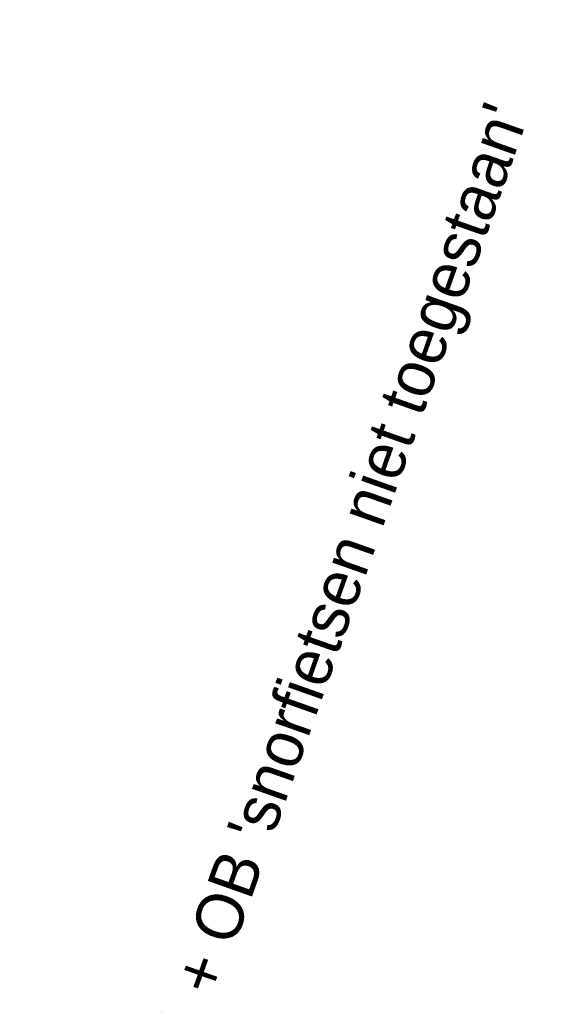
# Model space of a CAD drawing. Header units: metres. Extents: x 136326 to 138181, y 453212 to 454732.
# Tile 24 of 55: x 136574 to 136583, y 453827 to 453843. Entities that reach past the tile are written whole.
import ezdxf

# ---------------------------------------------------------------- set-up
doc = ezdxf.new("R2010")
doc.units = ezdxf.units.M
doc.layers.add('-DR-nw-inr-bebording-txt', color=2, linetype='Continuous')
doc.styles.add('eurostile', font='txt')

msp = doc.modelspace()

# ---------------------------------------------------------------- texts
at = {"layer": '-DR-nw-inr-bebording-txt', "style": 'eurostile'}
msp.add_text("verwijderen: G11 + OB 'snorfietsen niet toegestaan'", height=0.75, rotation=70.5, dxfattribs=at).set_placement((136574.6110823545, 453819.504591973))

doc.saveas('drawing.dxf')
